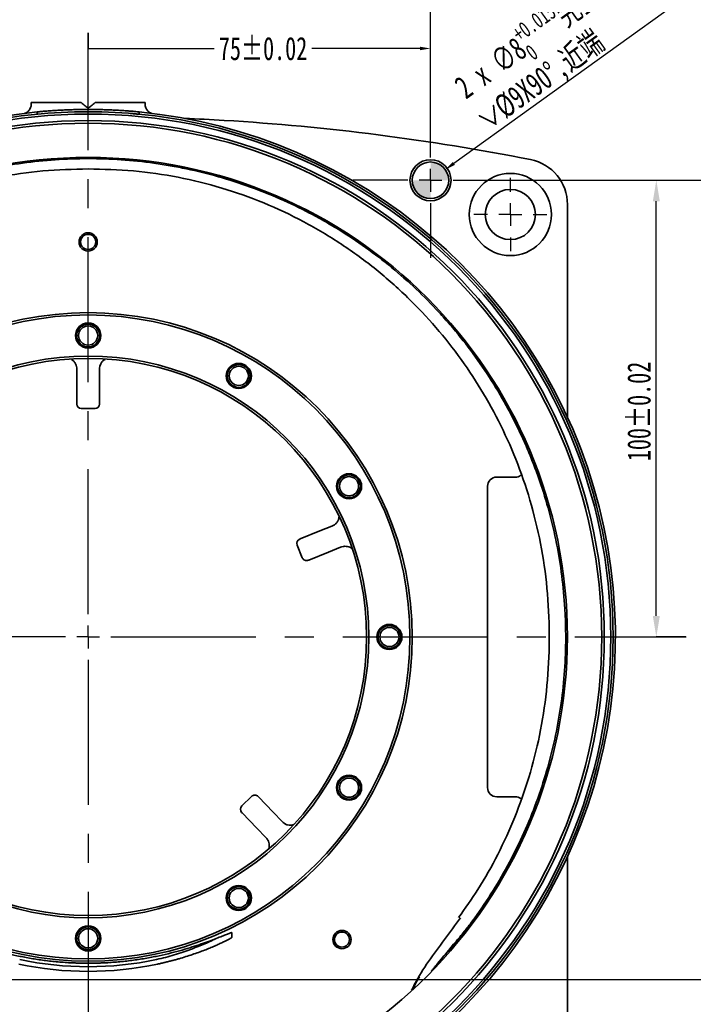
# Model space of a CAD drawing. Header units: millimetres. Extents: x -7686 to -856, y -458 to 6140.
# Tile 64 of 102: x -4303 to -4155, y 2255 to 2470. Entities that reach past the tile are written whole.
import ezdxf

# ---------------------------------------------------------------- set-up
doc = ezdxf.new("R2010")
doc.units = ezdxf.units.MM
doc.header["$LTSCALE"] = 5
doc.header["$PDSIZE"] = -1
doc.linetypes.add('CENTER', pattern=[10.16, 6.35, -1.27, 1.27, -1.27])
doc.layers.add('中心线层', color=4, linetype='CENTER')
doc.layers.add('标注层', color=7, linetype='Continuous')
doc.styles.add('SLDTEXTSTYLE0', font='TXT', dxfattribs={"width": 0.7})
doc.dimstyles.new('SLDDIMSTYLE0', dxfattribs={"dimtxt": 2.53938, "dimasz": 2.3, "dimexe": 0, "dimexo": 0.0625, "dimgap": 0.634845, "dimtad": 0, "dimtih": 1, "dimtoh": 1, "dimdec": 6, "dimrnd": 1e-09, "dimzin": 12, "dimdsep": 46, "dimtxsty": 'SLDTEXTSTYLE0', "dimblk1": 'NONE', "dimsah": 1, "dimcen": 0, "dimadec": 0, "dimazin": 3, "dimtfac": 1, "dimtmove": 0, "dimatfit": 3, "dimldrblk": 'NONE', "dimfxl": 1, "dimfrac": 2, "dimtolj": 1, "dimtzin": 12, "dimarcsym": 0})
doc.dimstyles.new('SLDDIMSTYLE1', dxfattribs={"dimtxt": 2.53938, "dimasz": 2.3, "dimexe": 0, "dimexo": 0.0625, "dimgap": 0.634845, "dimtad": 2, "dimrnd": 1e-09, "dimzin": 12, "dimdsep": 46, "dimtxsty": 'SLDTEXTSTYLE0', "dimsah": 1, "dimcen": 0.09, "dimadec": 0, "dimazin": 3, "dimtfac": 1, "dimtofl": 0, "dimtmove": 0, "dimatfit": 3, "dimfxl": 1, "dimfrac": 2, "dimtolj": 1, "dimtzin": 12, "dimarcsym": 0})
doc.dimstyles.new('SLDDIMSTYLE2', dxfattribs={"dimtxt": 5.07876, "dimasz": 4.6, "dimexe": 0, "dimexo": 0.0625, "dimgap": 1.26969, "dimtad": 2, "dimrnd": 1e-09, "dimzin": 12, "dimdsep": 46, "dimtxsty": 'SLDTEXTSTYLE0', "dimsah": 1, "dimcen": 0.09, "dimadec": 0, "dimazin": 3, "dimtfac": 1, "dimtmove": 0, "dimatfit": 0, "dimfxl": 1, "dimfrac": 2, "dimtolj": 1, "dimtzin": 12, "dimarcsym": 0})
doc.dimstyles.new('SLDDIMSTYLE3', dxfattribs={"dimtxt": 5.07876, "dimasz": 4.6, "dimexe": 0, "dimexo": 0.0625, "dimgap": 1.26969, "dimtad": 0, "dimtih": 1, "dimtoh": 1, "dimdec": 6, "dimrnd": 1e-09, "dimzin": 12, "dimdsep": 46, "dimtxsty": 'SLDTEXTSTYLE0', "dimsah": 1, "dimcen": 0, "dimadec": 0, "dimazin": 3, "dimtfac": 1, "dimtofl": 0, "dimtmove": 0, "dimatfit": 3, "dimfxl": 1, "dimfrac": 2, "dimtolj": 1, "dimtzin": 12, "dimarcsym": 0})

# ---------------------------------------------------------------- blocks, each defined once
blk = doc.blocks.new('*D140')
at = {"layer": 'Defpoints', "color": 0, "transparency": 16777216}
for p in [(-3696.72, 3541.02), (-3735.06, 3502.99), (-859.93, 3047.19), (-784.93, 3043.73), (-784.93, 3021.88)]:
    blk.add_point(p, dxfattribs=at)
at = {"layer": '标注层', "lineweight": -2, "transparency": 16777216}
for p, q in [((-3694.59, 3543.13), (-3692.46, 3545.25)), ((-3696.72, 3541.02), (-3735.06, 3502.99)), ((-3748.56, 3489.6), (-3737.19, 3500.88)), ((-3767.81, 3489.6), (-3748.56, 3489.6))]:
    blk.add_line(p, q, dxfattribs=at)
at = {"layer": '标注层', "color": 0, "lineweight": -2, "transparency": 16777216}
for p, q in [((-859.93, 3047.13), (-859.93, 3043.73)), ((-859.93, 3043.73), (-832.32, 3043.73)), ((-787.23, 3043.73), (-810.9, 3043.73)), ((-784.93, 3021.94), (-784.93, 3043.73))]:
    blk.add_line(p, q, dxfattribs=at)
at = {"layer": '标注层', "transparency": 16777216}
for points in [[(-3694.95, 3543.49), (-3694.24, 3542.78), (-3696.72, 3541.02)], [(-3737.54, 3501.23), (-3736.84, 3500.52), (-3735.06, 3502.99)]]:
    blk.add_solid(points, dxfattribs=at)
at = {"layer": '标注层', "color": 0, "transparency": 16777216}
blk.add_solid([(-787.23, 3044.12), (-787.23, 3043.35), (-784.93, 3043.73)], dxfattribs=at)
at = {"layer": '标注层', "transparency": 16777216, "insert": (-3767.81, 3492.77), "char_height": 2.54, "attachment_point": 1}
blk.add_mtext('P.C.D ∅54', dxfattribs=at)
at = {"layer": '标注层', "color": 0, "transparency": 16777216, "insert": (-821.61, 3046.27), "char_height": 2.5394, "attachment_point": 2, "style": 'SLDTEXTSTYLE0'}
blk.add_mtext('\\A1;{\\H2.00049x;75±0.02}', dxfattribs=at)
blk = doc.blocks.new('_None')
blk = doc.blocks.new('*D141')
at = {"layer": 'Defpoints', "color": 0, "transparency": 16777216}
for p in [(-3685.46, 3531.89), (-3677.21, 3530.23), (-3694.97, 3528.8), (-3745.39, 3522.01), (-3686.39, 3522.01), (-781.68, 3017.21), (-788.18, 3012.54)]:
    blk.add_point(p, dxfattribs=at)
at = {"layer": '标注层', "lineweight": -2, "transparency": 16777216}
for p, q in [((-3684.86, 3532.09), (-3676.38, 3534.84)), ((-3685.77, 3522.01), (-3674.34, 3522.01))]:
    blk.add_line(p, q, dxfattribs=at)
at = {"layer": '标注层', "color": 0, "lineweight": -2, "transparency": 16777216}
for p, q in [((-728.01, 3055.81), (-779.81, 3018.56)), ((-785.02, 3014.88), (-784.84, 3014.88)), ((-784.93, 3014.79), (-784.93, 3014.97))]:
    blk.add_line(p, q, dxfattribs=at)
at = {"layer": '标注层', "lineweight": -2, "transparency": 16777216}
blk.add_arc((-3715.89, 3522.01), 39.55, 4.3472, 13.6528, dxfattribs=at)
at = {"layer": '标注层', "transparency": 16777216}
for points in [[(-3677.94, 3531.2), (-3676.98, 3531.48), (-3678.28, 3534.23)], [(-3675.96, 3525.02), (-3676.96, 3524.98), (-3676.34, 3522.01)]]:
    blk.add_solid(points, dxfattribs=at)
at = {"layer": '标注层', "color": 0, "transparency": 16777216}
blk.add_solid([(-780.04, 3018.87), (-779.59, 3018.25), (-781.68, 3017.21)], dxfattribs=at)
at = {"layer": '标注层', "transparency": 16777216, "insert": (-3674.05, 3530.94), "char_height": 2.54, "attachment_point": 1, "rotation": 278.6496}
blk.add_mtext('18°', dxfattribs=at)
at = {"layer": '标注层', "color": 0, "transparency": 16777216, "insert": (-781.16, 3038.02), "char_height": 2.5394, "attachment_point": 1, "rotation": 35.724, "style": 'SLDTEXTSTYLE0'}
blk.add_mtext('\\A1;{\\H2.00049x;2 x ∅8\\H0.7x;\\S+0.015^ 0;\\fSimSun|b0|i0|c134|p2;\\H1.42857x;完全贯穿\\P\\fGDT|b0|i0|c134|p2;w\\Ftxt|c134;%%C9X90°,\\fSimSun|b0|i0|c134|p2;近端}', dxfattribs=at)
blk = doc.blocks.new('*D142')
at = {"layer": 'Defpoints', "color": 0, "transparency": 16777216}
for p in [(-3745.39, 3522.01), (-3686.39, 3522.01), (-3753.07, 3518.1), (-3736.82, 3515.21), (-3746.33, 3512.12), (-777.93, 3014.88), (-735.46, 3014.88), (-728.95, 2914.88)]:
    blk.add_point(p, dxfattribs=at)
at = {"layer": '标注层', "lineweight": -2, "transparency": 16777216}
for p, q in [((-3746.02, 3522.01), (-3760.27, 3522.01)), ((-3746.92, 3511.92), (-3758.1, 3508.29))]:
    blk.add_line(p, q, dxfattribs=at)
at = {"layer": '标注层', "color": 0, "lineweight": -2, "transparency": 16777216}
for p, q in [((-777.87, 3014.88), (-735.46, 3014.88)), ((-735.46, 2919.48), (-735.46, 3010.28)), ((-729.01, 2914.88), (-735.46, 2914.88))]:
    blk.add_line(p, q, dxfattribs=at)
at = {"layer": '标注层', "lineweight": -2, "transparency": 16777216}
for start, end in [(170.8004, 175.4002), (180, 198), (202.5998, 207.1996)]:
    blk.add_arc((-3715.89, 3522.01), 37.38, start, end, dxfattribs=at)
at = {"layer": '标注层', "transparency": 16777216}
for points in [[(-3752.65, 3524.98), (-3753.65, 3525.02), (-3753.27, 3522.01)], [(-3750.87, 3507.47), (-3749.93, 3507.81), (-3751.44, 3510.45)]]:
    blk.add_solid(points, dxfattribs=at)
at = {"layer": '标注层', "color": 0, "transparency": 16777216}
for points in [[(-736.22, 3010.28), (-734.69, 3010.28), (-735.46, 3014.88)], [(-736.22, 2919.48), (-734.69, 2919.48), (-735.46, 2914.88)]]:
    blk.add_solid(points, dxfattribs=at)
at = {"layer": '标注层', "transparency": 16777216, "insert": (-3750.01, 3518.43), "char_height": 2.54, "attachment_point": 1, "rotation": 280.2258}
blk.add_mtext('18°', dxfattribs=at)
at = {"layer": '标注层', "color": 0, "transparency": 16777216, "insert": (-741.81, 2964.26), "char_height": 5.0788, "attachment_point": 2, "rotation": 90, "style": 'SLDTEXTSTYLE0'}
blk.add_mtext('\\A1;100±0.02', dxfattribs=at)
blk = doc.blocks.new('*D143')
at = {"layer": 'Defpoints', "color": 0, "transparency": 16777216}
for p in [(-3723.01, 3498.04), (-3725.46, 3494.62), (-957.93, 3060), (-784.93, 3021.88), (-957.93, 2846.88)]:
    blk.add_point(p, dxfattribs=at)
at = {"layer": '标注层', "lineweight": -2, "transparency": 16777216}
for p, q in [((-3721.27, 3500.48), (-3719.53, 3502.92)), ((-3723.01, 3498.04), (-3725.46, 3494.62)), ((-3736.66, 3478.95), (-3727.2, 3492.18)), ((-3775.64, 3478.95), (-3736.66, 3478.95))]:
    blk.add_line(p, q, dxfattribs=at)
at = {"layer": '标注层', "color": 0, "lineweight": -2, "transparency": 16777216}
for p, q in [((-957.93, 2846.94), (-957.93, 3060)), ((-953.33, 3060), (-872.53, 3060)), ((-789.53, 3060), (-847.47, 3060)), ((-784.93, 3021.94), (-784.93, 3060))]:
    blk.add_line(p, q, dxfattribs=at)
at = {"layer": '标注层', "transparency": 16777216}
for points in [[(-3721.68, 3500.77), (-3720.86, 3500.18), (-3723.01, 3498.04)], [(-3727.61, 3492.47), (-3726.79, 3491.89), (-3725.46, 3494.62)]]:
    blk.add_solid(points, dxfattribs=at)
at = {"layer": '标注层', "color": 0, "transparency": 16777216}
for points in [[(-953.33, 3060.77), (-953.33, 3059.23), (-957.93, 3060)], [(-789.53, 3060.77), (-789.53, 3059.23), (-784.93, 3060)]]:
    blk.add_solid(points, dxfattribs=at)
at = {"layer": '标注层', "transparency": 16777216, "insert": (-3775.64, 3487.6), "char_height": 2.54, "attachment_point": 1}
blk.add_mtext('4 x M5{\\fSimSun|b0|i0|c134|p2;完全贯穿 }EQS\\P%%C4.2{\\fSimSun|b0|i0|c134|p2;完全贯穿}', dxfattribs=at)
at = {"layer": '标注层', "color": 0, "transparency": 16777216, "insert": (-860, 3062.54), "char_height": 5.0788, "attachment_point": 2, "style": 'SLDTEXTSTYLE0'}
blk.add_mtext('\\A1;173±0.02', dxfattribs=at)
blk = doc.blocks.new('*D144')
at = {"layer": 'Defpoints', "color": 0, "transparency": 16777216}
for p in [(-3740.53, 3515.94), (-3742.61, 3511.39), (-777.93, 3014.88), (-710, 3014.88), (-950.93, 2839.88)]:
    blk.add_point(p, dxfattribs=at)
at = {"layer": '标注层', "lineweight": -2, "transparency": 16777216}
for p, q in [((-3739.29, 3518.67), (-3738.05, 3521.4)), ((-3740.53, 3515.94), (-3742.61, 3511.39)), ((-3749.4, 3496.48), (-3743.85, 3508.66)), ((-3785.58, 3496.48), (-3749.4, 3496.48))]:
    blk.add_line(p, q, dxfattribs=at)
at = {"layer": '标注层', "color": 0, "lineweight": -2, "transparency": 16777216}
for p, q in [((-777.87, 3014.88), (-710, 3014.88)), ((-710, 3010.28), (-710, 2923.81)), ((-710, 2844.48), (-710, 2916.19)), ((-950.87, 2839.88), (-710, 2839.88))]:
    blk.add_line(p, q, dxfattribs=at)
at = {"layer": '标注层', "transparency": 16777216}
for points in [[(-3739.74, 3518.87), (-3738.83, 3518.46), (-3740.53, 3515.94)], [(-3744.31, 3508.86), (-3743.4, 3508.45), (-3742.61, 3511.39)]]:
    blk.add_solid(points, dxfattribs=at)
at = {"layer": '标注层', "color": 0, "transparency": 16777216}
for points in [[(-710.77, 3010.28), (-709.23, 3010.28), (-710, 3014.88)], [(-710.77, 2844.48), (-709.23, 2844.48), (-710, 2839.88)]]:
    blk.add_solid(points, dxfattribs=at)
at = {"layer": '标注层', "transparency": 16777216, "insert": (-3785.58, 3505.17), "char_height": 2.54, "attachment_point": 1}
blk.add_mtext('{\\C256;2 x ∅5H7\\fGDT|b0|i0|c134|p2;x\\Ftxt|c134;5 \\fSimSun|b0|i0|c134|p2;销孔\\P\\fGDT|b0|i0|c134|p2;w\\Ftxt|c134;%%C6X90°,\\fSimSun|b0|i0|c134|p2;近端}', dxfattribs=at)
at = {"layer": '标注层', "color": 0, "transparency": 16777216, "insert": (-710, 2922.54), "char_height": 5.0788, "attachment_point": 2, "style": 'SLDTEXTSTYLE0'}
blk.add_mtext('\\A1;175±0.02', dxfattribs=at)
blk = doc.blocks.new('SW_CENTERMARKSYMBOL_0')
at = {"layer": '中心线层', "color": 0}
for p, q in [((0, 5), (0, 17)), ((0, 0), (0, 2.5)), ((-5, 0), (-17, 0)), ((0, 0), (-2.5, 0)), ((0, 0), (0, -2.5)), ((0, 0), (2.5, 0)), ((5, 0), (17, 0)), ((0, -5), (0, -17))]:
    blk.add_line(p, q, dxfattribs=at)
blk = doc.blocks.new('SW_CENTERMARKSYMBOL_3')
at = {"layer": '中心线层', "color": 0}
for p, q in [((0, 5), (0, 8)), ((0, 0), (0, 2.5)), ((-5, 0), (-8, 0)), ((0, 0), (-2.5, 0)), ((0, 0), (0, -2.5)), ((0, 0), (2.5, 0)), ((5, 0), (8, 0)), ((0, -5), (0, -8))]:
    blk.add_line(p, q, dxfattribs=at)
blk = doc.blocks.new('SW_DOWELSYMBOL_0')
at = {"linetype": 'Continuous', "lineweight": 0}
h = blk.add_hatch(color=0, dxfattribs=at)
edge = h.paths.add_edge_path(flags=0)
edge.add_arc((0, 0), 4, 0, 90)
edge.add_line((0, 4), (0, 0))
edge.add_line((0, 0), (4, 0))
h = blk.add_hatch(color=0, dxfattribs=at)
edge = h.paths.add_edge_path(flags=0)
edge.add_arc((0, 0), 4, 180, 270)
edge.add_line((0, -4), (0, 0))
edge.add_line((0, 0), (-4, 0))
at = {"color": 0, "linetype": 'Continuous', "lineweight": 0}
blk.add_circle((0, 0), 4, dxfattribs=at)
blk = doc.blocks.new('1232')
at = {"layer": '中心线层', "color": 0}
for p, q in [((1027.69, 359.77), (1027.69, 487.08)), ((1027.69, 354.77), (1027.69, 357.27)), ((1022.69, 354.77), (897.98, 354.77)), ((1027.69, 354.77), (1025.19, 354.77)), ((1027.69, 354.77), (1027.69, 352.27)), ((1027.69, 354.77), (1030.19, 354.77)), ((1032.69, 354.77), (1158.67, 354.77)), ((1027.69, 349.77), (1027.69, 178.24))]:
    blk.add_line(p, q, dxfattribs=at)
blk = doc.blocks.new('J1')
at = {"color": 7, "linetype": 'Continuous', "lineweight": 35}
for p, q in [((-872.4289141, 3031.3389383), (-872.4289141, 3031.8788031)), ((-872.4289141, 3031.8788031), (-872.3822515, 3031.8788031)), ((-872.3822515, 3031.8788031), (-871.8021245, 3031.8788031)), ((-871.8021245, 3031.8788031), (-869.4289141, 3031.8788031)), ((-861.4289141, 3031.8788031), (-869.4289141, 3031.8788031)), ((-850.4289141, 3031.8788031), (-858.4289141, 3031.8788031)), ((-850.4289141, 3031.8788031), (-848.0557038, 3031.8788031)), ((-848.0557038, 3031.8788031), (-847.4755767, 3031.8788031)), ((-847.4755767, 3031.8788031), (-847.4289141, 3031.8788031)), ((-847.4289141, 3031.8788031), (-847.4289141, 3031.3389383)), ((-872.585657, 3030.6797875), (-872.5631456, 3030.7327504)), ((-871.0778093, 3029.3371018), (-871.1262827, 3029.8347465)), ((-848.780019, 3029.3371018), (-848.7315455, 3029.8347465)), ((-754.9289141, 2962.9958479), (-754.9289141, 3009.5814139)), ((-862.4289141, 2970.6422939), (-862.4289141, 2973.4902281)), ((-857.4289141, 2973.4902281), (-857.4289141, 2970.6422939)), ((-862.4289141, 2965.9998922), (-862.4289141, 2970.6422939)), ((-857.4289141, 2970.6422939), (-857.4289141, 2965.9998922)), ((-862.4289141, 2965.8788031), (-862.4289141, 2965.9998922)), ((-858.4289141, 2964.8788031), (-861.4289141, 2964.8788031)), ((-857.4289141, 2965.9998922), (-857.4289141, 2965.8788031)), ((-770.4289141, 2949.8788031), (-766.3109249, 2949.8788031)), ((-772.4289141, 2881.8788031), (-772.4289141, 2947.8788031)), ((-809.1624222, 2938.0861341), (-806.5218637, 2939.152989)), ((-813.4667822, 2936.3470598), (-809.1624222, 2938.0861341)), ((-813.0078115, 2932.218357), (-814.1316313, 2934.9999085)), ((-813.579054, 2936.301699), (-813.4667822, 2936.3470598)), ((-804.6488307, 2934.5170697), (-807.2893893, 2933.4502148)), ((-807.2893893, 2933.4502148), (-811.5937492, 2931.7111405)), ((-811.5937492, 2931.7111405), (-811.7060211, 2931.6657797)), ((-826.2750053, 2877.8698255), (-824.1169859, 2879.9538006)), ((-822.7029877, 2879.9291192), (-822.6188722, 2879.842015)), ((-822.6188722, 2879.842015), (-819.3939889, 2876.5025507)), ((-766.3109248, 2879.8788031), (-770.4289141, 2879.8788031)), ((-826.2155712, 2876.3687231), (-826.2996867, 2876.4558273)), ((-822.9906879, 2873.0292588), (-826.2155712, 2876.3687231)), ((-819.3939889, 2876.5025507), (-817.4156476, 2874.4539183)), ((-821.0123466, 2870.9806264), (-822.9906879, 2873.0292588)), ((-754.9289141, 2820.1761923), (-754.9289141, 2866.7617583)), ((-828.4482984, 2850.1413272), (-828.454239, 2849.0726219)), ((-784.7084743, 2841.7041958), (-784.4750811, 2842.0005233))]:
    blk.add_line(p, q, dxfattribs=at)
for centre, radius in [((-859.9289141, 2914.8788031), 115), ((-859.9289141, 2914.8788031), 114.5), ((-859.9289141, 2914.8788031), 113.0773503), ((-859.9289141, 2914.8788031), 112.5), ((-859.9289141, 2914.8788031), 105), ((-784.9289141, 3014.8788031), 4.5), ((-784.9289141, 3014.8788031), 4), ((-767.4289141, 3007.3788031), 9), ((-767.4289141, 3007.3788031), 5.5), ((-859.9289141, 3001.3788031), 2), ((-859.9289141, 3001.3788031), 1.65), ((-859.9289141, 2914.8788031), 71.0088826), ((-859.9289141, 2914.8788031), 70.5), ((-859.9289141, 2980.8788031), 2.75), ((-859.9289141, 2980.8788031), 2.5), ((-859.9289141, 2980.8788031), 2.1), ((-859.9289141, 2914.8788031), 61.5), ((-859.9289141, 2914.8788031), 61), ((-826.9289141, 2972.0364797), 2.75), ((-826.9289141, 2972.0364797), 2.5), ((-826.9289141, 2972.0364797), 2.1), ((-802.7712375, 2947.8788031), 2.75), ((-802.7712375, 2947.8788031), 2.5), ((-802.7712375, 2947.8788031), 2.1), ((-793.9289141, 2914.8788031), 2.75), ((-793.9289141, 2914.8788031), 2.5), ((-793.9289141, 2914.8788031), 2.1), ((-802.7712375, 2881.8788031), 2.75), ((-802.7712375, 2881.8788031), 2.5), ((-802.7712375, 2881.8788031), 2.1), ((-826.9289141, 2857.7211264), 2.75), ((-826.9289141, 2857.7211264), 2.5), ((-826.9289141, 2857.7211264), 2.1), ((-859.9289141, 2848.8788031), 2.75), ((-859.9289141, 2848.8788031), 2.5), ((-859.9289141, 2848.8788031), 2.1), ((-804.3277859, 2848.6159588), 2), ((-804.3277859, 2848.6159588), 1.65)]:
    blk.add_circle(centre, radius, dxfattribs=at)
for centre, radius, start, end in [((-859.9289141, 2914.8788031), 115.5, 95.563387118, 235.944915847), ((-859.9289141, 2914.8788031), 115.5, 304.103670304, 84.436612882), ((-859.9289141, 2528.8788031), 500, 86.585381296, 87.580011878), ((-859.9289141, 2528.8788031), 500, 78.820839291, 86.585381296), ((-764.9289141, 3009.5814139), 10, 0, 78.820839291), ((-861.4289141, 2965.8788031), 1, 180, 270), ((-858.4289141, 2965.8788031), 1, 270, 0), ((-770.4289141, 2947.8788031), 2, 90, 180), ((-813.2044474, 2935.3745151), 1, 112, 202), ((-812.0806276, 2932.5929636), 1, 202, 292), ((-770.4289141, 2881.8788031), 2, 180, 270), ((-823.4223275, 2879.2344608), 1, 44, 134), ((-825.5803469, 2877.1504857), 1, 134, 224), ((-859.9289141, 2914.8788031), 72.2080657, 258.010465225, 281.989534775), ((-859.9289141, 2914.8788031), 73.2258309, 258.010465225, 281.989534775), ((-784.328817, 2841.8674163), 0.1977642, 109.469370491, 137.696379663)]:
    blk.add_arc(centre, radius, start, end, dxfattribs=at)
for points, knots in [([(-872.4293184, 3031.3621322), (-872.42965, 3031.3316471), (-872.4304532, 3031.2578129), (-872.4515485, 3030.9891609), (-872.5647759, 3030.7720807), (-872.6084078, 3030.6884294)], [0, 0, 0, 0, 0.3018001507, 0.7309501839, 1, 1, 1, 1]), ([(-859.9289141, 3030.6201536), (-860.016884, 3030.6939691), (-860.1183329, 3030.7790948), (-860.3413119, 3030.9661965), (-860.4635223, 3031.0687432), (-860.8521841, 3031.3948692), (-861.132701, 3031.6302507), (-861.4289141, 3031.8788031)], [0, 0, 0, 0, 0.25, 0.25, 0.5, 0.5, 1, 1, 1, 1]), ([(-858.4289141, 3031.8788031), (-858.7250383, 3031.6303254), (-859.0046112, 3031.3957359), (-859.39084, 3031.0716515), (-859.5146778, 3030.9677392), (-859.7392434, 3030.7793063), (-859.8409981, 3030.6939239), (-859.9289141, 3030.6201536)], [0, 0, 0, 0, 0.5, 0.5, 0.75, 0.75, 1, 1, 1, 1]), ([(-847.2770986, 3030.7136348), (-847.3335567, 3030.8704787), (-847.4334579, 3031.1480098), (-847.4292993, 3031.3332997), (-847.4286072, 3031.3585749), (-847.4285098, 3031.3621322)], [0, 0, 0, 0, 0.5275626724, 0.9335082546, 1, 1, 1, 1]), ([(-872.5950146, 3030.7457471), (-872.6515229, 3030.597211), (-872.7993801, 3030.2085578), (-873.2676387, 3029.7834574), (-873.6696539, 3029.5658959), (-873.8330639, 3029.5379158), (-873.7965882, 3029.5424066), (-873.7947662, 3029.5426309)], [0, 0, 0, 0, 0.1994123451, 0.521774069, 0.7807933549, 0.9890503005, 1, 1, 1, 1]), ([(-871.1262827, 3029.8347465), (-870.9672094, 3029.8506101), (-870.6477249, 3029.8824705), (-870.1667795, 3029.9310702), (-869.6828116, 3029.9767561), (-869.3590601, 3030.0030845), (-869.1970073, 3030.0162631)], [0, 0, 0, 0, 0.24761426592, 0.49731091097, 0.74838046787, 1, 1, 1, 1]), ([(-869.1970073, 3030.0162631), (-869.0293762, 3030.0291586), (-868.643665, 3030.0588307), (-867.8719748, 3030.1135884), (-866.8817236, 3030.1766874), (-865.7231148, 3030.2391594), (-864.5639357, 3030.2904419), (-863.4041696, 3030.3304223), (-861.8574282, 3030.3685685), (-859.9240972, 3030.3876422), (-857.9913485, 3030.3684103), (-856.4463484, 3030.3302004), (-855.2882247, 3030.2902136), (-854.1305928, 3030.2389519), (-852.9734402, 3030.1765255), (-851.983703, 3030.1134438), (-851.2128907, 3030.058736), (-850.8276034, 3030.0290943), (-850.660821, 3030.0162631)], [0, 0, 0, 0, 0.02718299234, 0.06254677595, 0.12508145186, 0.18761097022, 0.2501417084, 0.31267951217, 0.37523139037, 0.50029267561, 0.62525465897, 0.68771270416, 0.75016247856, 0.812609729, 0.87506071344, 0.93752192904, 0.97295461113, 1, 1, 1, 1]), ([(-848.780019, 3029.3371018), (-848.8599676, 3029.3450021), (-849.0198659, 3029.3608028), (-849.2596243, 3029.3853944), (-849.4993892, 3029.4099261), (-849.8191304, 3029.4420491), (-850.2190053, 3029.4803866), (-850.5393132, 3029.5064013), (-850.6994721, 3029.519409)], [0, 0, 0, 0, 0.1249981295, 0.2499979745, 0.3749979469, 0.4999965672, 0.7499904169, 1, 1, 1, 1]), ([(-850.660821, 3030.0162631), (-850.4987448, 3030.0030825), (-850.174969, 3029.976752), (-849.6909896, 3029.9310643), (-849.2100676, 3029.8824668), (-848.8906073, 3029.8506089), (-848.7315455, 3029.8347465)], [0, 0, 0, 0, 0.2516557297, 0.5027268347, 0.7524037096, 1, 1, 1, 1]), ([(-846.0613834, 3029.5430842), (-846.0813085, 3029.5463855), (-846.1262231, 3029.5538272), (-846.5302384, 3029.7377136), (-847.0123189, 3030.146131), (-847.1858639, 3030.5642636), (-847.2620128, 3030.7477337)], [0, 0, 0, 0, 0.1927656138, 0.4345271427, 0.7518791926, 1, 1, 1, 1]), ([(-859.928414, 3019.6117962), (-864.7667345, 3019.6113921), (-869.5489212, 3019.2811895), (-879.0038006, 3017.9774814), (-883.6765025, 3017.0040299), (-889.447952, 3015.3793108), (-890.5987615, 3015.0339186), (-892.8933319, 3014.3017226), (-894.0387808, 3013.9143084), (-897.4525501, 3012.6931275), (-899.6871597, 3011.8047366), (-906.2702165, 3008.9220438), (-910.4989727, 3006.7121688), (-916.6051977, 3002.9706642), (-918.6008762, 3001.6519394), (-921.5337816, 2999.5646845), (-922.5013227, 2998.8507527), (-924.4159867, 2997.3861143), (-925.3649293, 2996.6338767), (-930.0299492, 2992.8024545), (-933.5105413, 2989.5138413), (-939.9850149, 2982.5040075), (-942.9798668, 2978.7836493), (-946.4139362, 2973.85811), (-947.0851715, 2972.8591553), (-948.3960178, 2970.8331369), (-949.0363524, 2969.8047676), (-950.8954992, 2966.7006601), (-952.0571169, 2964.5992954), (-955.3143361, 2958.2017069), (-957.1828253, 2953.8122031), (-959.5327395, 2947.0419643), (-960.2405201, 2944.7541986), (-961.186842, 2941.2751736), (-961.4830349, 2940.1075932), (-962.0362904, 2937.7563606), (-962.2930844, 2936.5734104), (-963.4691004, 2930.6643843), (-964.0751831, 2925.9194324), (-964.6428561, 2916.3953891), (-964.6053985, 2911.6163482), (-964.14582, 2905.6206828), (-964.0331316, 2904.4204493), (-963.7655191, 2902.0177452), (-963.6110014, 2900.819341), (-963.08764, 2897.2458111), (-962.6584285, 2894.8869194), (-961.1340728, 2887.8794046), (-959.8043535, 2883.2993151), (-957.3406106, 2876.5662515), (-956.4406975, 2874.3448799), (-954.4799508, 2869.9491511), (-953.416301, 2867.769991), (-950.0191754, 2861.3805247), (-947.4722739, 2857.2956612), (-944.6415092, 2853.3866386)], [0, 0, 0, 0, 0.0625, 0.0625, 0.125, 0.125, 0.140625, 0.140625, 0.15625, 0.15625, 0.1875, 0.1875, 0.25, 0.25, 0.28125, 0.28125, 0.296875, 0.296875, 0.3125, 0.3125, 0.375, 0.375, 0.4375, 0.4375, 0.453125, 0.453125, 0.46875, 0.46875, 0.5, 0.5, 0.5625, 0.5625, 0.59375, 0.59375, 0.609375, 0.609375, 0.625, 0.625, 0.6875, 0.6875, 0.75, 0.75, 0.765625, 0.765625, 0.78125, 0.78125, 0.8125, 0.8125, 0.875, 0.875, 0.90625, 0.90625, 0.9375, 0.9375, 1, 1, 1, 1]), ([(-775.2162975, 2853.3866684), (-772.3909831, 2857.2881675), (-769.8617318, 2861.3464247), (-765.3754821, 2869.7659324), (-763.4185113, 2874.1271977), (-760.9259463, 2880.9035953), (-760.1674662, 2883.2083883), (-758.821378, 2887.8295253), (-758.2308112, 2890.1525441), (-756.7022914, 2897.1583101), (-756.0070298, 2901.8776926), (-755.4468668, 2909.0296369), (-755.3410238, 2911.4258272), (-755.3053907, 2915.0387001), (-755.3140613, 2916.2479627), (-755.37293, 2918.6638547), (-755.423011, 2919.8678991), (-755.775568, 2925.8688172), (-756.382552, 2930.6081477), (-758.2350608, 2939.9661429), (-759.4804672, 2944.58483), (-761.4473479, 2950.2806874), (-761.8622346, 2951.418178), (-762.7288954, 2953.6720625), (-763.1805405, 2954.7884005), (-764.589726, 2958.1060032), (-765.6013528, 2960.2759517), (-768.8479918, 2966.6631881), (-771.293569, 2970.7585577), (-775.3885615, 2976.6545934), (-776.8247914, 2978.5786947), (-779.0882595, 2981.4016639), (-779.8622592, 2982.3335359), (-781.4357278, 2984.1626623), (-782.2361618, 2985.0612268), (-786.305983, 2989.4750444), (-789.7779166, 2992.7537595), (-797.1437032, 2998.8184629), (-801.0374955, 3001.6045222), (-806.1795712, 3004.7661377), (-807.2219947, 3005.382394), (-809.3180443, 3006.5731329), (-810.3736848, 3007.1488886), (-813.5631461, 3008.8181062), (-815.7194707, 3009.8536108), (-822.2773748, 3012.7310903), (-826.7676824, 3014.3445516), (-833.6817285, 3016.3048103), (-836.0162957, 3016.8812626), (-839.5643861, 3017.6268537), (-840.7524473, 3017.8549339), (-843.1300031, 3018.2687032), (-844.3208857, 3018.4547012), (-850.2857326, 3019.2811459), (-855.0909549, 3019.6113921), (-859.9294142, 3019.6117962)], [0, 0, 0, 0, 0.0625, 0.0625, 0.125, 0.125, 0.15625, 0.15625, 0.1875, 0.1875, 0.25, 0.25, 0.28125, 0.28125, 0.296875, 0.296875, 0.3125, 0.3125, 0.375, 0.375, 0.4375, 0.4375, 0.453125, 0.453125, 0.46875, 0.46875, 0.5, 0.5, 0.5625, 0.5625, 0.59375, 0.59375, 0.609375, 0.609375, 0.625, 0.625, 0.6875, 0.6875, 0.75, 0.75, 0.765625, 0.765625, 0.78125, 0.78125, 0.8125, 0.8125, 0.875, 0.875, 0.90625, 0.90625, 0.921875, 0.921875, 0.9375, 0.9375, 1, 1, 1, 1]), ([(-941.0876687, 2853.4546139), (-942.5242808, 2855.4697419), (-945.6741884, 2859.8881002), (-949.7866555, 2867.2569287), (-953.5549334, 2875.4587409), (-956.6311018, 2884.1764813), (-958.9710097, 2893.3898477), (-960.4797351, 2903.0419165), (-961.0584295, 2912.9905953), (-960.8095315, 2923.0207045), (-959.6225155, 2932.9279372), (-957.5246266, 2942.4944275), (-954.6116131, 2951.5878865), (-950.9751264, 2960.1432746), (-946.680814, 2968.1679326), (-941.7514934, 2975.6967117), (-936.1863036, 2982.7547617), (-929.9624144, 2989.3532496), (-923.050463, 2995.4674625), (-915.4526687, 3001.0284046), (-907.2170912, 3005.9278518), (-898.4369706, 3010.0594511), (-889.2133772, 3013.3379714), (-879.654332, 3015.6819444), (-869.8521448, 3017.1238511), (-863.2428453, 3017.2820844), (-859.926388, 3017.3614837)], [0, 0, 0, 0, 0.03293542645, 0.07221403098, 0.112101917, 0.15290245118, 0.19492518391, 0.23821464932, 0.28242111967, 0.32706991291, 0.37127321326, 0.41472711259, 0.45697989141, 0.49799309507, 0.53816376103, 0.57788181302, 0.61755858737, 0.65758248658, 0.69836254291, 0.7400723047, 0.78251992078, 0.82547262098, 0.86875921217, 0.91227451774, 0.95598053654, 1, 1, 1, 1]), ([(-859.9314402, 3017.3614837), (-856.6149879, 3017.2820846), (-850.0056981, 3017.1238518), (-840.2035249, 3015.6819494), (-830.644492, 3013.3379833), (-821.4209087, 3010.0594717), (-812.6407949, 3005.9278822), (-804.4052196, 3001.0284441), (-796.8074223, 2995.4675085), (-789.895463, 2989.3532975), (-783.6715631, 2982.7548068), (-778.1063625, 2975.6967508), (-773.1770329, 2968.1679646), (-768.8827146, 2960.1433016), (-765.2462254, 2951.5879138), (-762.3332113, 2942.4944625), (-760.2353217, 2932.9279871), (-759.0483018, 2923.0207736), (-758.7993977, 2912.9906827), (-759.3780826, 2903.0420168), (-760.8867973, 2893.3899511), (-763.2266972, 2884.1765768), (-766.3028628, 2875.4588187), (-770.0711447, 2867.2569822), (-774.1836223, 2859.8881264), (-777.3335415, 2855.469751), (-778.7701596, 2853.4546141)], [0, 0, 0, 0, 0.044019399, 0.0877253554, 0.1312406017, 0.1745271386, 0.2174797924, 0.2599273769, 0.3016371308, 0.34241721, 0.3824411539, 0.4221179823, 0.4618360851, 0.5020067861, 0.5430199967, 0.5852727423, 0.6287265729, 0.6729297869, 0.7175784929, 0.761784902, 0.8050743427, 0.8470971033, 0.8878977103, 0.9277857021, 0.9670644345, 1, 1, 1, 1]), ([(-862.4910251, 2974.0873955), (-862.5045445, 2974.1474804), (-862.5660169, 2974.4206838), (-862.7785115, 2974.9111193), (-863.1477836, 2975.3863211), (-863.4578971, 2975.5376296), (-863.5931111, 2975.6036023)], [0, 0, 0, 0, 0.0808198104, 0.3674845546, 0.724214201, 1, 1, 1, 1]), ([(-856.2269945, 2975.6597863), (-856.4317003, 2975.534232), (-856.7816756, 2975.3195782), (-857.1466823, 2974.7793269), (-857.3070859, 2974.3576717), (-857.3563087, 2974.1348925), (-857.3668031, 2974.0873955)], [0, 0, 0, 0, 0.4152084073, 0.7098610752, 0.9381418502, 1, 1, 1, 1]), ([(-765.7378339, 2949.9626497), (-765.6325048, 2950.000135), (-765.4597139, 2950.0616292), (-765.2025599, 2950.2048316), (-765.0881332, 2950.3098779), (-765.0141091, 2950.3778338)], [0, 0, 0, 0, 0.3553703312, 0.5829804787, 1, 1, 1, 1]), ([(-805.9914468, 2939.4342801), (-805.9408094, 2939.4693227), (-805.7105627, 2939.6286601), (-805.3345646, 2940.0094682), (-805.0234792, 2940.5523905), (-804.9998549, 2940.918426), (-804.9887547, 2941.0904116)], [0, 0, 0, 0, 0.0776828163, 0.3532207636, 0.6961040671, 1, 1, 1, 1]), ([(-802.0782672, 2934.0885663), (-802.1017183, 2934.1244874), (-802.2568296, 2934.3620783), (-802.7125161, 2934.5859269), (-803.3447455, 2934.7405367), (-803.7990643, 2934.7289544), (-804.0239364, 2934.6912277), (-804.0718795, 2934.6831843)], [0, 0, 0, 0, 0.070907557, 0.4689994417, 0.736548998, 0.9438317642, 1, 1, 1, 1]), ([(-765.0554199, 2879.4134472), (-765.1172641, 2879.4697837), (-765.2197577, 2879.5631494), (-765.4600576, 2879.6958918), (-765.632635, 2879.7574389), (-765.7378338, 2879.7949565)], [0, 0, 0, 0, 0.37264547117, 0.61758035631, 1, 1, 1, 1]), ([(-816.9561414, 2874.0674979), (-816.9046866, 2874.0336856), (-816.6707239, 2873.8799423), (-816.176191, 2873.6727583), (-815.5111867, 2873.5877552), (-815.1257493, 2873.7189398), (-814.9241813, 2873.7875439)], [0, 0, 0, 0, 0.0724658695, 0.3294995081, 0.6493557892, 1, 1, 1, 1]), ([(-820.4391338, 2868.4482892), (-820.4173335, 2868.4797614), (-820.2584054, 2868.7092001), (-820.2234814, 2869.211317), (-820.3165749, 2869.8551745), (-820.4975653, 2870.2721119), (-820.6167811, 2870.4664755), (-820.6421982, 2870.5079142)], [0, 0, 0, 0, 0.0637736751, 0.4649222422, 0.7345261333, 0.9434004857, 1, 1, 1, 1]), ([(-778.3282346, 2853.3776989), (-779.5112176, 2851.7925206), (-781.8769005, 2848.6225437), (-785.3766769, 2843.864649), (-787.8195749, 2840.1587101), (-788.8555979, 2837.9492284), (-789.0611042, 2837.5109539)], [0, 0, 0, 0, 0.3094112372, 0.6187484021, 0.9243746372, 1, 1, 1, 1]), ([(-775.2149196, 2853.3886411), (-775.8617311, 2852.4962028), (-776.5323702, 2851.6230162), (-777.9100577, 2849.9060603), (-778.6150455, 2849.0606259), (-780.7437496, 2846.535425), (-782.1807669, 2844.8650259), (-783.5662015, 2843.1558925)], [0, 0, 0, 0, 0.25, 0.25, 0.5, 0.5, 1, 1, 1, 1]), ([(-891.4095298, 2850.1413272), (-891.4087129, 2850.1442615), (-891.4070796, 2850.1501281), (-891.3936625, 2850.1535916), (-891.3722166, 2850.1531471), (-891.3419562, 2850.1484213), (-891.3030883, 2850.1395279), (-891.2243222, 2850.1178686), (-891.0745314, 2850.0685121), (-890.8063038, 2849.969339), (-890.4625588, 2849.8356198), (-889.90398, 2849.6132707), (-889.0246107, 2849.2595426), (-887.6962039, 2848.7364877), (-886.1096512, 2848.1390323), (-884.2801275, 2847.4927035), (-882.2257892, 2846.8242094), (-879.9625082, 2846.158492), (-877.5048464, 2845.5195946), (-874.8749665, 2844.9319344), (-872.0976055, 2844.4171423), (-869.672179, 2844.063464), (-867.6738161, 2843.8336989), (-866.14941, 2843.6899164), (-864.6112995, 2843.5768554), (-863.2326947, 2843.504162), (-862.0195977, 2843.4617602), (-860.9748686, 2843.4388797), (-860.2776124, 2843.4360462), (-859.9289141, 2843.4346292)], [0, 0, 0, 0, 0.0103697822, 0.0207329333, 0.0310930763, 0.0414538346, 0.0518188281, 0.06219167, 0.0930295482, 0.1239540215, 0.154927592, 0.186049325, 0.2484706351, 0.3105015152, 0.3727437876, 0.4354262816, 0.4977264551, 0.5600735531, 0.6229689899, 0.6855876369, 0.7479464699, 0.8106592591, 0.8423137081, 0.8739036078, 0.9053811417, 0.9368150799, 0.9578834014, 0.9789374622, 1, 1, 1, 1]), ([(-859.9289141, 2843.4346292), (-859.7548096, 2843.4349823), (-859.4066799, 2843.4356883), (-858.8847228, 2843.4413958), (-858.3631934, 2843.4504963), (-857.8421172, 2843.4633149), (-857.3215145, 2843.4797537), (-856.4594594, 2843.5130238), (-855.2587524, 2843.5761118), (-853.7284965, 2843.6882971), (-852.2124654, 2843.8307882), (-850.2132669, 2844.0597508), (-847.7803504, 2844.4136208), (-844.9935351, 2844.9296993), (-842.3598741, 2845.5179187), (-839.9005726, 2846.1570096), (-837.6363646, 2846.8228683), (-835.5824975, 2847.4910925), (-833.7532513, 2848.1371765), (-832.168028, 2848.7340286), (-830.84288, 2849.2557011), (-829.9639412, 2849.6092073), (-829.4032681, 2849.8324698), (-829.0560997, 2849.9676069), (-828.7854244, 2850.0677686), (-828.612631, 2850.1248092), (-828.5122092, 2850.1502801), (-828.4582225, 2850.1565207), (-828.4516072, 2850.1463929), (-828.4482984, 2850.1413272)], [0, 0, 0, 0, 0.0105169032, 0.0210290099, 0.0315391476, 0.0420501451, 0.0525648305, 0.063086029, 0.0943719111, 0.1257030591, 0.1570964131, 0.1885549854, 0.2516709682, 0.3142448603, 0.376840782, 0.4397810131, 0.5021933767, 0.5644295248, 0.6270326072, 0.689320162, 0.7511327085, 0.8130989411, 0.8444085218, 0.8755809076, 0.9066739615, 0.9376892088, 0.9584641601, 0.9792247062, 1, 1, 1, 1]), ([(-844.9289141, 2844.2459159), (-844.2728416, 2844.4017097), (-842.9587453, 2844.7137606), (-841.0348329, 2845.2593204), (-839.1934796, 2845.8433581), (-837.444702, 2846.4616118), (-835.8284645, 2847.0892992), (-834.1345025, 2847.8060221), (-832.8417141, 2848.3989975), (-832.2556928, 2848.6997675), (-832.1260919, 2848.766284)], [0, 0, 0, 0, 0.1257156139, 0.2518051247, 0.3788458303, 0.5034386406, 0.6323692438, 0.7570579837, 0.9462724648, 1, 1, 1, 1]), ([(-828.454239, 2849.0726219), (-828.4548913, 2849.0702192), (-828.4561959, 2849.0654141), (-828.4665649, 2849.054189), (-828.4830967, 2849.0400282), (-828.5064, 2849.0226476), (-828.5509914, 2848.9920691), (-828.6331417, 2848.9406317), (-828.7758448, 2848.8578076), (-828.9584827, 2848.7568091), (-829.2547074, 2848.5987749), (-829.7199855, 2848.360618), (-830.4205918, 2848.0190713), (-831.2544122, 2847.6311105), (-832.2120596, 2847.2065734), (-833.2826223, 2846.755848), (-834.4566226, 2846.2883198), (-835.7251031, 2845.8129624), (-837.0763967, 2845.3391459), (-838.4986694, 2844.8752617), (-839.7378066, 2844.5019721), (-840.7576886, 2844.2142136), (-841.535215, 2844.0047258), (-842.3202923, 2843.8031233), (-843.1133993, 2843.6097109), (-843.9126318, 2843.4242124), (-844.4494064, 2843.3082623), (-844.7174907, 2843.2503527)], [0, 0, 0, 0, 0.01242684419, 0.0248520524, 0.03728201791, 0.04972312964, 0.0621817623, 0.09300534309, 0.12394353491, 0.1549215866, 0.18605964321, 0.24846114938, 0.31048394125, 0.37275661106, 0.43542712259, 0.49772505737, 0.56012281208, 0.62303289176, 0.68561490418, 0.74802864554, 0.8108073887, 0.84242267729, 0.87397991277, 0.90545950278, 0.93686460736, 0.96846794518, 1, 1, 1, 1]), ([(-783.5662015, 2843.1558925), (-783.232419, 2843.5676614), (-782.8836523, 2843.9669157), (-782.1829296, 2844.7623064), (-781.8301867, 2845.1579105), (-781.4797142, 2845.5555173)], [0, 0, 0, 0, 0.5, 0.5, 1, 1, 1, 1]), ([(-784.4750811, 2842.0005233), (-784.329908, 2842.1868233), (-784.1805845, 2842.377795), (-783.8769737, 2842.7639485), (-783.7225801, 2842.9592766), (-783.5662015, 2843.1558925)], [0, 0, 0, 0, 0.5, 0.5, 1, 1, 1, 1]), ([(-788.6550901, 2838.0095081), (-788.3488471, 2838.6755999), (-787.9564175, 2839.5291514), (-787.4438277, 2840.2909838), (-787.3312511, 2840.4582999)], [0, 0, 0, 0, 0.78037678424, 1, 1, 1, 1])]:
    blk.add_open_spline(points, degree=3, knots=knots, dxfattribs=at)
for points in [[(-862.4289141, 2973.4902281), (-862.4289141, 2973.6862831), (-862.4497336, 2973.8854808), (-862.4910251, 2974.0873955)], [(-857.3668031, 2974.0873955), (-857.4080946, 2973.8854808), (-857.4289141, 2973.6862831), (-857.4289141, 2973.4902281)], [(-766.3109249, 2949.8788031), (-766.1158058, 2949.8788031), (-765.9247754, 2949.9067516), (-765.7378339, 2949.9626497)], [(-806.5218637, 2939.152989), (-806.3400846, 2939.2264325), (-806.1631908, 2939.3203567), (-805.9914468, 2939.4342801)], [(-804.0718795, 2934.6831843), (-804.2745596, 2934.6458305), (-804.4670516, 2934.5905132), (-804.6488307, 2934.5170697)], [(-765.7378338, 2879.7949565), (-765.9247753, 2879.8508546), (-766.1158057, 2879.8788031), (-766.3109248, 2879.8788031)], [(-817.4156476, 2874.4539183), (-817.2794564, 2874.3128881), (-817.1261058, 2874.1840597), (-816.9561414, 2874.0674979)], [(-820.6421982, 2870.5079142), (-820.7527573, 2870.681843), (-820.8761554, 2870.8395962), (-821.0123466, 2870.9806264)], [(-781.4797142, 2845.5555173), (-779.2556905, 2848.0786453), (-777.1688043, 2850.6903383), (-775.2152383, 2853.3881311)]]:
    blk.add_open_spline(points, degree=3, dxfattribs=at)
at = {"color": 7, "linetype": 'Continuous', "lineweight": 0}
blk.add_blockref('SW_DOWELSYMBOL_0', (-784.9289141, 3014.8788031), dxfattribs=at)
at = {"layer": '中心线层'}
for name, p in [('1232', (-1887.6168132, 2560.1112886)), ('SW_CENTERMARKSYMBOL_0', (-784.9289141, 3014.8788031)), ('SW_CENTERMARKSYMBOL_3', (-767.4289141, 3007.3788031))]:
    blk.add_blockref(name, p, dxfattribs=at)
at = {"layer": '标注层'}
dim = blk.add_linear_dim(base=(-784.9289141, 3043.7340264), p1=(-859.9289141, 3047.1905458), p2=(-784.9289141, 3021.8788031), text='{\\H2.00049x;<>±0.02}', dimstyle='SLDDIMSTYLE0', dxfattribs=at)
dim.commit()
dim.dimension.update_dxf_attribs({"geometry": '*D140', "text_midpoint": (-821.6094901, 3043.7340264), "dimtype": 128})
dim = blk.add_diameter_dim_2p(p1=(-788.1762687, 3012.5432757), p2=(-781.6815595, 3017.2143305), text='{\\H2.00049x;2 x <>\\H0.7x;\\S+0.015^ 0;\\fSimSun|b0|i0|c134|p2;\\H1.42857x;完全贯穿\\P\\fGDT|b0|i0|c134|p2;w\\Ftxt|c134;%%C9X90°,\\fSimSun|b0|i0|c134|p2;近端}', dimstyle='SLDDIMSTYLE1', dxfattribs=at)
dim.commit()
dim.dimension.update_dxf_attribs({"geometry": '*D141', "text_midpoint": (-750, 3040), "dimtype": 131})
dim = blk.add_linear_dim(base=(-735.4583008, 3014.8788031), p1=(-728.9491254, 2914.8788031), p2=(-777.9289141, 3014.8788031), angle=90, text='<>±0.02', dimstyle='SLDDIMSTYLE2', dxfattribs=at)
dim.commit()
dim.dimension.update_dxf_attribs({"geometry": '*D142', "text_midpoint": (-735.4583008, 2964.2579524), "dimtype": 128})
dim = blk.add_linear_dim(base=(-710, 3014.8788031), p1=(-950.9289141, 2839.8788031), p2=(-777.9289141, 3014.8788031), angle=90, text='<>±0.02', dimstyle='SLDDIMSTYLE3', override={"dimpost": '<>'}, dxfattribs=at)
dim.commit()
dim.dimension.update_dxf_attribs({"geometry": '*D144', "text_midpoint": (-710, 2920), "dimtype": 128})
dim = blk.add_linear_dim(base=(-957.9289141, 3060), p1=(-784.9289141, 3021.8788031), p2=(-957.9289141, 2846.8788031), text='<>±0.02', dimstyle='SLDDIMSTYLE3', override={"dimpost": '<>'}, dxfattribs=at)
dim.commit()
dim.dimension.update_dxf_attribs({"geometry": '*D143', "text_midpoint": (-860, 3060), "dimtype": 128})

msp = doc.modelspace()

# ---------------------------------------------------------------- block references
at = {"color": 1, "linetype": 'ByBlock'}
msp.add_blockref('J1', (-3427.637, -579.879), dxfattribs=at)

doc.saveas('drawing.dxf')
